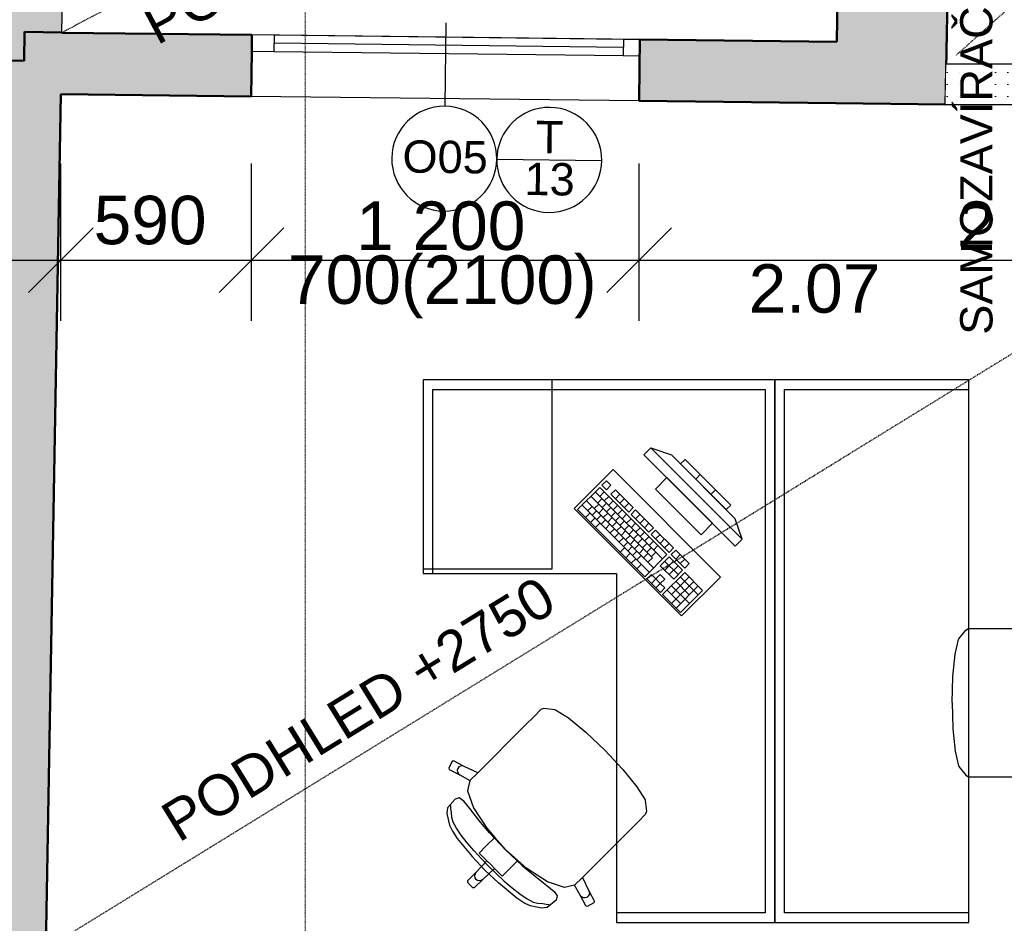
# Model space of a CAD drawing. Header units: millimetres. Extents: x -25972 to 4435, y -2839 to 20217.
# Tile 28 of 110: x -15733 to -12686, y 928 to 3726. Entities that reach past the tile are written whole.
import ezdxf

# ---------------------------------------------------------------- set-up
doc = ezdxf.new("R2010")
doc.units = ezdxf.units.MM
doc.header["$MEASUREMENT"] = 0
for name, pattern in [('Wipeout_Contour', [1000, 0, -1000]), ('Čerchovaná S', [3.5, 1.5, -0.85, 0.3, -0.85]), ('Čárkovaná M', [4.5, 2.5, -2])]:
    doc.linetypes.add(name, pattern=pattern)
for name, color, linetype in [('7._POHLED ZÁPADNÍ_2_0', 7, 'Continuous'), ('7._POHLED ZÁPADNÍ_2_2D prvky - obecné', 7, 'Continuous'), ('7._POHLED ZÁPADNÍ_2_Anotace - SP', 7, 'Continuous'), ('7._POHLED ZÁPADNÍ_2_Konstrukce - nosné', 7, 'Continuous'), ('7._POHLED ZÁPADNÍ_2_Kóty - SP', 7, 'Continuous'), ('7._POHLED ZÁPADNÍ_2_Nové_3D prvky fasada nove', 7, 'Continuous'), ('7._POHLED ZÁPADNÍ_2_Nové_Anotace - SP', 7, 'Continuous'), ('7._POHLED ZÁPADNÍ_2_Nové_Interiér - nábytek', 7, 'Continuous'), ('7._POHLED ZÁPADNÍ_2_Nové_Konstrukce - nosné', 7, 'Continuous'), ('7._POHLED ZÁPADNÍ_2_Nové_Kóty - SP', 7, 'Continuous'), ('7._POHLED ZÁPADNÍ_2_Nové_Otvory – Okna', 7, 'Continuous'), ('7._POHLED ZÁPADNÍ_2_Nové_Otvory – Značky oken', 7, 'Continuous'), ('7._POHLED ZÁPADNÍ_2_Nové_Výplně – Řezové', 7, 'Continuous'), ('7._POHLED ZÁPADNÍ_2_Otvory – Značky oken', 7, 'Continuous'), ('7._POHLED ZÁPADNÍ_2_Výplně – Řezové', 7, 'Continuous'), ('7._POHLED ZÁPADNÍ_2_Značky - řezy', 7, 'Continuous'), ('7._POHLED ZÁPADNÍ_2_Zóny', 7, 'Continuous')]:
    doc.layers.add(name, color=color, linetype=linetype)
doc.styles.add('GENEROVANÝ_STYL_1', font='txt')
doc.styles.add('GENEROVANÝ_STYL_2', font='txt')

msp = doc.modelspace()

# ---------------------------------------------------------------- hatches: boundary and pattern name
at = {"layer": '7._POHLED ZÁPADNÍ_2_Nové_Výplně – Řezové', "linetype": 'Continuous', "lineweight": 0, "true_color": 0xf2b2b2}
for points in [[(-15934.5, 3601.7), (-15719.5, 3598), (-15718, 3687.9), (-15603, 3685.9), (-15601.1, 3795.9), (-15931, 3801.7)], [(-13816.9, 3474.1), (-13815.9, 3474.1), (-13813.7, 3664.1), (-13814.7, 3664.1)]]:
    msp.add_hatch(color=9, dxfattribs=at).paths.add_polyline_path(points)
at = {"layer": '7._POHLED ZÁPADNÍ_2_Výplně – Řezové', "linetype": 'Continuous', "lineweight": 13}
for points in [[(-13204.2, 3656.8), (-12864.2, 3652.8), (-12861.7, 3793.8), (-13201.6, 3799.8)], [(-15982.6, 850.1), (-15652.6, 850.1), (-15603, 3685.9), (-15718, 3687.9), (-15719.5, 3598), (-15934.5, 3601.7)], [(-15606.3, 3495.3), (-15016.8, 3488.3), (-15014.6, 3678.3), (-15603, 3685.3)], [(-13813.7, 3664.1), (-13815.9, 3474.1), (-13207.5, 3466.9), (-13204.2, 3656.8)], [(-13204.2, 3656.8), (-13207.5, 3466.9), (-12868.6, 3462.8), (-12868.6, 3463.4)], [(-12864.2, 3652.8), (-13204.2, 3656.8), (-12871, 3464.8), (-12867.5, 3464.8)], [(-12871, 3464.8), (-12867.5, 3462.8), (-12867.5, 3464.8)], [(-12868.6, 3462.8), (-12867.5, 3462.8), (-12868.6, 3463.4)]]:
    msp.add_hatch(color=254, dxfattribs=at).paths.add_polyline_path(points)

# ---------------------------------------------------------------- linework, layer by layer
at = {"layer": '7._POHLED ZÁPADNÍ_2_2D prvky - obecné', "color": 8, "linetype": 'Continuous', "lineweight": 13}
msp.add_line((-15649.8, 1010.4), (-15661.4, 349.8), dxfattribs=at)
at = {"layer": '7._POHLED ZÁPADNÍ_2_Konstrukce - nosné', "color": 7, "linetype": 'Continuous', "lineweight": 50}
for p, q in [((-15719.5, 3598), (-15718, 3687.9)), ((-15718, 3687.9), (-15603, 3685.9)), ((-15015.2, 3628.3), (-15014.6, 3678.3)), ((-13814.7, 3576.1), (-13813.7, 3664.1)), ((-15016.8, 3488.3), (-15015.2, 3628.3)), ((-15934.5, 3601.7), (-15719.5, 3598)), ((-13815.9, 3474.1), (-13814.7, 3576.1))]:
    msp.add_line(p, q, dxfattribs=at)
at = {"layer": '7._POHLED ZÁPADNÍ_2_Konstrukce - nosné', "color": 7, "linetype": 'Continuous', "lineweight": 50, "flags": 128}
for points in [[(-13201.6, 3799.8), (-13204.2, 3656.8)], [(-12867.5, 3462.8), (-12861.7, 3793.8)], [(-15603, 3685.3), (-15603, 3685.9)], [(-15014.6, 3678.3), (-15603, 3685.3)], [(-13204.2, 3656.8), (-13813.7, 3664.1)], [(-15652.6, 850.1), (-15606.3, 3495.3)], [(-15606.3, 3495.3), (-15016.8, 3488.3)], [(-13815.9, 3474.1), (-13207.5, 3466.9)], [(-12867.5, 3462.8), (-13207.5, 3466.9)]]:
    msp.add_lwpolyline(points, dxfattribs=at)
at = {"layer": '7._POHLED ZÁPADNÍ_2_Nové_3D prvky fasada nove', "color": 1, "linetype": 'Continuous', "lineweight": 25, "flags": 128}
for points in [[(-15603, 3685.9), (-15601.1, 3795.9)], [(-13816.9, 3474.1), (-13814.7, 3664.1)], [(-13813.7, 3664.1), (-13814.7, 3664.1)], [(-13816.9, 3474.1), (-13815.9, 3474.1)]]:
    msp.add_lwpolyline(points, dxfattribs=at)
at = {"layer": '7._POHLED ZÁPADNÍ_2_Nové_Anotace - SP', "color": 1, "linetype": 'Čárkovaná M', "lineweight": 25}
for p, q in [((-12834.1, 3615.9), (-7714.6, 8206.6)), ((-15603, 3685.9), (-13181.1, 4967.7))]:
    msp.add_line(p, q, dxfattribs=at)
at = {"layer": '7._POHLED ZÁPADNÍ_2_Nové_Interiér - nábytek', "color": 1, "linetype": 'Continuous', "lineweight": 25}
for p, q in [((-14454.8, 2611), (-14484.8, 2611)), ((-14484.8, 2611), (-14484.8, 2581)), ((-13425.8, 2611), (-14454.8, 2611)), ((-14084.8, 2026), (-14084.8, 2611)), ((-13395.8, 2611), (-13425.8, 2611)), ((-13395.8, 2581), (-13395.8, 2611)), ((-13395.8, 2611), (-13395.8, 2581)), ((-13365.8, 2611), (-13395.8, 2611)), ((-12795.8, 2611), (-13365.8, 2611)), ((-12795.8, 2581), (-12795.8, 2611)), ((-14484.8, 2581), (-14484.8, 2011)), ((-14454.8, 2581), (-13425.8, 2581)), ((-14454.8, 2011), (-14454.8, 2581)), ((-13425.8, 2581), (-13425.8, 961.2)), ((-13395.8, 961.2), (-13395.8, 2581)), ((-13395.8, 2581), (-13395.8, 961.2)), ((-13365.8, 961.2), (-13365.8, 2581)), ((-13365.8, 2581), (-12795.8, 2581)), ((-13779.9, 2399.9), (-13801.1, 2378.7)), ((-13801.1, 2378.7), (-13518.3, 2095.9)), ((-13497.1, 2117.1), (-13779.9, 2399.9)), ((-13779.9, 2399.9), (-13716.3, 2378.7)), ((-13716.3, 2378.7), (-13518.3, 2180.7)), ((-13673.9, 2364.6), (-13688, 2350.4)), ((-13688, 2350.4), (-13546.6, 2209)), ((-13532.4, 2223.1), (-13673.9, 2364.6)), ((-13640.9, 2303.3), (-13626.7, 2317.4)), ((-13917.3, 2298.2), (-13931, 2284.5)), ((-13903.5, 2284.3), (-13917.3, 2298.2)), ((-13730.4, 2308), (-13765.8, 2272.6)), ((-13589, 2166.6), (-13730.4, 2308)), ((-13937.9, 2277.6), (-14006.5, 2209)), ((-13951.6, 2263.9), (-13743.9, 2056.2)), ((-13730.2, 2069.9), (-13937.9, 2277.6)), ((-13937.8, 2250), (-13924, 2263.8)), ((-13931, 2284.5), (-13917.2, 2270.6)), ((-13917.2, 2270.6), (-13903.5, 2284.3)), ((-13889.6, 2270.5), (-13903.3, 2256.8)), ((-13903.3, 2256.8), (-13847.9, 2201.4)), ((-13834.2, 2215.1), (-13889.6, 2270.5)), ((-13889.5, 2242.9), (-13875.8, 2256.6)), ((-13765.8, 2272.6), (-13624.4, 2131.2)), ((-13593.7, 2256.1), (-13579.6, 2270.3)), ((-13979, 2236.5), (-13771.3, 2028.7)), ((-13965.3, 2250.2), (-13774.9, 2059.8)), ((-13954.8, 2212.2), (-13941.1, 2225.9)), ((-13944.5, 2229.4), (-13930.8, 2243.1)), ((-13930.7, 2215.6), (-13917, 2229.3)), ((-13923.9, 2236.2), (-13910.2, 2249.9)), ((-13910.1, 2222.3), (-13896.3, 2236.1)), ((-13875.6, 2229.1), (-13861.9, 2242.8)), ((-13861.8, 2215.2), (-13848.1, 2228.9)), ((-14006.5, 2209), (-13798.7, 2001.3)), ((-13992.7, 2222.7), (-13785, 2015)), ((-13982.2, 2184.8), (-13968.5, 2198.5)), ((-13975.4, 2205.4), (-13961.7, 2219.1)), ((-13961.6, 2191.6), (-13947.9, 2205.3)), ((-13940.9, 2198.4), (-13927.2, 2212.1)), ((-13927.1, 2184.5), (-13913.4, 2198.2)), ((-13916.8, 2201.7), (-13903.1, 2215.4)), ((-13903, 2187.9), (-13889.3, 2201.6)), ((-13896.2, 2208.5), (-13882.5, 2222.2)), ((-13882.4, 2194.6), (-13868.6, 2208.4)), ((-13868.5, 2180.8), (-13854.8, 2194.5)), ((-13847.9, 2201.4), (-13834.2, 2215.1)), ((-13827.3, 2208.2), (-13841, 2194.4)), ((-13841, 2194.4), (-13785.6, 2139.1)), ((-13771.9, 2152.8), (-13827.3, 2208.2)), ((-13827.2, 2180.6), (-13813.5, 2194.3)), ((-13546.6, 2209), (-13532.4, 2223.1)), ((-13966.6, 2169.2), (-13952.9, 2182.9)), ((-13951.1, 2153.6), (-13937.4, 2167.4)), ((-13947.7, 2177.7), (-13934, 2191.5)), ((-13933.9, 2163.9), (-13920.2, 2177.6)), ((-13913.3, 2170.7), (-13899.5, 2184.4)), ((-13899.4, 2156.8), (-13885.7, 2170.5)), ((-13889.2, 2174), (-13875.4, 2187.7)), ((-13875.3, 2160.2), (-13861.6, 2173.9)), ((-13854.7, 2167), (-13841, 2180.7)), ((-13840.8, 2153.1), (-13827.1, 2166.8)), ((-13813.3, 2166.8), (-13799.6, 2180.5)), ((-13799.5, 2152.9), (-13785.8, 2166.6)), ((-13624.4, 2131.2), (-13589, 2166.6)), ((-13497.1, 2117.1), (-13518.3, 2180.7)), ((-13920, 2150), (-13906.3, 2163.8)), ((-13906.2, 2136.2), (-13892.5, 2149.9)), ((-13892.3, 2122.3), (-13878.6, 2136.1)), ((-13885.6, 2143), (-13871.8, 2156.7)), ((-13871.7, 2129.1), (-13858, 2142.9)), ((-13861.5, 2146.3), (-13847.7, 2160)), ((-13847.6, 2132.5), (-13833.9, 2146.2)), ((-13827, 2139.3), (-13813.3, 2153)), ((-13813.1, 2125.4), (-13799.4, 2139.1)), ((-13785.6, 2139.1), (-13771.9, 2152.8)), ((-13765, 2145.8), (-13778.7, 2132.1)), ((-13709.6, 2090.5), (-13765, 2145.8)), ((-13878.5, 2108.5), (-13864.8, 2122.2)), ((-13864.7, 2094.7), (-13850.9, 2108.4)), ((-13857.9, 2115.3), (-13844.1, 2129)), ((-13844, 2101.4), (-13830.3, 2115.2)), ((-13833.8, 2118.6), (-13820, 2132.3)), ((-13819.9, 2104.8), (-13806.2, 2118.5)), ((-13806.1, 2090.9), (-13792.4, 2104.6)), ((-13799.3, 2111.6), (-13785.6, 2125.3)), ((-13785.4, 2097.7), (-13771.7, 2111.4)), ((-13778.7, 2132.1), (-13723.3, 2076.7)), ((-13764.9, 2118.3), (-13751.1, 2132)), ((-13751, 2104.4), (-13737.3, 2118.2)), ((-13737.2, 2090.6), (-13723.5, 2104.3)), ((-13518.3, 2095.9), (-13497.1, 2117.1)), ((-13874.9, 2077.5), (-13861.2, 2091.2)), ((-13857.6, 2060.2), (-13843.9, 2073.9)), ((-13850.8, 2080.8), (-13837.1, 2094.5)), ((-13837, 2067), (-13823.2, 2080.7)), ((-13830.2, 2087.6), (-13816.5, 2101.3)), ((-13816.3, 2073.7), (-13802.6, 2087.5)), ((-13802.5, 2059.9), (-13788.8, 2073.6)), ((-13792.2, 2077.1), (-13778.5, 2090.8)), ((-13778.4, 2063.2), (-13764.7, 2076.9)), ((-13771.6, 2083.9), (-13757.9, 2097.6)), ((-13723.3, 2076.7), (-13709.6, 2090.5)), ((-13702.7, 2083.5), (-13716.4, 2069.8)), ((-13661.1, 2042), (-13702.7, 2083.5)), ((-13840.3, 2042.9), (-13826.6, 2056.6)), ((-13823.1, 2053.1), (-13809.4, 2066.8)), ((-13798.7, 2001.3), (-13730.2, 2069.9)), ((-13788.6, 2046.1), (-13774.9, 2059.8)), ((-13723.3, 2063), (-13750.7, 2035.5)), ((-13737, 2049.2), (-13695.4, 2007.7)), ((-13736.8, 2021.7), (-13709.4, 2049.1)), ((-13681.7, 2021.4), (-13723.3, 2063)), ((-13716.4, 2069.8), (-13674.9, 2028.3)), ((-13702.5, 2056), (-13688.8, 2069.7)), ((-13688.7, 2042.1), (-13675, 2055.8)), ((-13674.9, 2028.3), (-13661.1, 2042)), ((-14484.8, 2026), (-14084.8, 2026)), ((-13823, 2025.6), (-13809.3, 2039.3)), ((-13750.7, 2035.5), (-13709.1, 1994)), ((-13674.8, 2014.5), (-13743.4, 1945.9)), ((-13723, 2007.8), (-13695.6, 2035.3)), ((-13709.1, 1994), (-13681.7, 2021.4)), ((-13619.4, 1959.1), (-13674.8, 2014.5)), ((-14484.8, 2011), (-14454.8, 2011)), ((-13778.1, 2008.1), (-13791.8, 1994.4)), ((-13791.8, 1994.4), (-13750.3, 1952.9)), ((-13764.3, 1994.3), (-13778.1, 2008.1)), ((-13778, 1980.5), (-13764.3, 1994.3)), ((-13750.5, 2008), (-13764.3, 1994.3)), ((-13764.3, 1994.3), (-13750.4, 1980.4)), ((-13736.7, 1994.1), (-13750.5, 2008)), ((-13750.4, 1980.4), (-13736.7, 1994.1)), ((-13715.8, 1945.8), (-13660.9, 2000.6)), ((-13715.7, 1918.2), (-13647.1, 1986.8)), ((-13702.2, 1987.1), (-13660.7, 1945.5)), ((-13688.5, 2000.8), (-13633.1, 1945.4)), ((-13764.1, 1966.7), (-13750.4, 1980.4)), ((-13736.6, 1966.6), (-13750.4, 1980.4)), ((-13750.3, 1952.9), (-13736.6, 1966.6)), ((-13729.6, 1959.6), (-13688.1, 1918.1)), ((-13715.9, 1973.4), (-13660.5, 1918)), ((-13701.8, 1904.4), (-13633.2, 1973)), ((-13688, 1890.5), (-13619.4, 1959.1)), ((-13743.4, 1945.9), (-13688, 1890.5)), ((-12826.1, 1809.5), (-12805, 1836.3)), ((-12805, 1836.3), (-12796.3, 1840.8)), ((-12796.3, 1840.8), (-12765.3, 1840.8)), ((-12765.3, 1840.8), (-12729.2, 1840.8)), ((-12729.2, 1840.8), (-12520.1, 1840.8)), ((-12837.7, 1761.4), (-12827, 1807.3)), ((-12827, 1807.3), (-12826.1, 1809.5)), ((-12844.8, 1692.6), (-12837.7, 1761.4)), ((-12847.4, 1611.5), (-12844.9, 1691.6)), ((-12844.9, 1691.6), (-12844.8, 1692.6)), ((-14120, 1590), (-14142, 1568.1)), ((-14110.7, 1592.9), (-14120, 1590)), ((-14076.8, 1588.9), (-14110.7, 1592.9)), ((-14074.7, 1588), (-14076.8, 1588.9)), ((-14034.7, 1563.1), (-14074.7, 1588)), ((-12847.4, 1611.5), (-12844.9, 1531.5)), ((-14142, 1568.1), (-14167.5, 1542.6)), ((-13981, 1519.5), (-14034.7, 1563.1)), ((-14167.5, 1542.6), (-14315.4, 1394.7)), ((-12844.9, 1531.5), (-12844.8, 1530.4)), ((-12844.8, 1530.4), (-12837.7, 1461.7)), ((-13980.2, 1518.9), (-13981, 1519.5)), ((-13921.8, 1464), (-13980.2, 1518.9)), ((-13921.8, 1464), (-13867, 1405.7)), ((-12837.7, 1461.7), (-12827, 1415.7)), ((-14394.3, 1430), (-14405.1, 1408.6)), ((-14405.1, 1408.6), (-14403.7, 1404.6)), ((-14403.7, 1404.6), (-14370.6, 1387.6)), ((-14390.2, 1431.3), (-14394.3, 1430)), ((-14357.1, 1414.3), (-14390.2, 1431.3)), ((-14377.3, 1407.8), (-14378.9, 1402.2)), ((-14378.9, 1402.2), (-14378.1, 1396.4)), ((-14373.7, 1412.4), (-14377.3, 1407.8)), ((-14368.6, 1415.3), (-14373.7, 1412.4)), ((-14362.8, 1415.9), (-14368.6, 1415.3)), ((-14357.1, 1414.3), (-14362.8, 1415.9)), ((-14315.4, 1394.7), (-14357.1, 1414.3)), ((-13867, 1405.7), (-13866.3, 1404.9)), ((-13866.3, 1404.9), (-13822.7, 1351.2)), ((-12827, 1415.7), (-12826.1, 1413.6)), ((-12826.1, 1413.6), (-12805, 1386.8)), ((-14378.1, 1396.4), (-14375.3, 1391.2)), ((-14375.3, 1391.2), (-14370.6, 1387.6)), ((-14370.6, 1387.6), (-14339.6, 1370.3)), ((-14339.6, 1370.3), (-14315.4, 1394.7)), ((-12805, 1386.8), (-12796.3, 1382.3)), ((-12796.3, 1382.3), (-12765.3, 1382.3)), ((-12765.3, 1382.3), (-12729.2, 1382.3)), ((-12729.2, 1382.3), (-12520.1, 1382.3)), ((-14339.6, 1370.3), (-14347.1, 1338.3)), ((-14339.6, 1370.5), (-14339.6, 1370.3)), ((-13822.7, 1351.2), (-13797.8, 1311.1)), ((-14385.7, 1313.2), (-14408.9, 1285.4)), ((-14372.8, 1316.6), (-14385.7, 1313.2)), ((-14358.5, 1306.6), (-14372.8, 1316.6)), ((-14347.1, 1338.3), (-14328.7, 1286.4)), ((-13797.8, 1311.1), (-13796.9, 1309)), ((-14408.9, 1285.4), (-14410.8, 1268.6)), ((-14399.3, 1290.6), (-14400.1, 1295.1)), ((-14398.5, 1282.6), (-14399.3, 1290.6)), ((-14396.5, 1271.8), (-14398.5, 1282.6)), ((-14339.9, 1284.3), (-14358.5, 1306.6)), ((-14311.9, 1248.2), (-14339.9, 1284.3)), ((-14328.7, 1286.4), (-14287.4, 1222.5)), ((-13796.9, 1309), (-13792.9, 1275.1)), ((-14410.8, 1268.6), (-14403, 1232.5)), ((-14395.3, 1256.4), (-14396.5, 1271.8)), ((-14391.4, 1241.7), (-14395.3, 1256.4)), ((-13795.8, 1265.8), (-13817.7, 1243.9)), ((-13792.9, 1275.1), (-13795.8, 1265.8)), ((-14403, 1232.5), (-14394.1, 1213.2)), ((-14381.4, 1222.9), (-14391.4, 1241.7)), ((-14366.6, 1201), (-14381.4, 1222.9)), ((-14279.2, 1208.8), (-14311.9, 1248.2)), ((-14287.4, 1222.5), (-14262.6, 1194.4)), ((-13817.7, 1243.9), (-13843.3, 1218.3)), ((-14394.1, 1213.2), (-14379.2, 1191.5)), ((-14379.2, 1191.5), (-14332.3, 1134.8)), ((-14348, 1177.2), (-14366.6, 1201)), ((-14262.6, 1194.4), (-14290, 1167)), ((-14229.8, 1156.1), (-14279.2, 1208.8)), ((-14262.6, 1194.4), (-14229.3, 1156.5)), ((-13843.3, 1218.3), (-13991.1, 1070.5)), ((-14326.8, 1152.5), (-14348, 1177.2)), ((-14290, 1167), (-14311.1, 1145.9)), ((-14332.3, 1134.8), (-14293.2, 1092.6)), ((-14304.3, 1127.8), (-14326.8, 1152.5)), ((-14311.1, 1145.9), (-14287.5, 1122.2)), ((-14281.5, 1104.4), (-14304.3, 1127.8)), ((-14229.8, 1156.1), (-14177, 1106.6)), ((-14191.4, 1123.2), (-14229.3, 1156.5)), ((-14287.5, 1122.2), (-14321.5, 1085.7)), ((-14263.6, 1098.3), (-14300.1, 1064.4)), ((-14287.5, 1122.2), (-14275.5, 1110.3)), ((-14281.5, 1104.4), (-14258, 1081.6)), ((-14263.6, 1098.3), (-14275.5, 1110.3)), ((-14240, 1074.7), (-14263.6, 1098.3)), ((-14191.4, 1123.2), (-14218.8, 1095.9)), ((-14163.3, 1098.5), (-14191.4, 1123.2)), ((-14177, 1106.6), (-14137.7, 1073.9)), ((-14099.5, 1057.1), (-14163.3, 1098.5)), ((-14321.5, 1085.7), (-14347.6, 1059.6)), ((-14324.7, 1080.8), (-14325.8, 1075.1)), ((-14325.8, 1075.1), (-14324.7, 1069.3)), ((-14321.5, 1085.7), (-14324.7, 1080.8)), ((-14324.7, 1069.3), (-14321.4, 1064.5)), ((-14251, 1053.5), (-14293.2, 1092.6)), ((-14258, 1081.6), (-14233.4, 1059)), ((-14218.8, 1095.9), (-14240, 1074.7)), ((-14137.7, 1073.9), (-14101.5, 1046)), ((-14015.6, 1046.2), (-13991.1, 1070.5)), ((-13991.1, 1070.5), (-13971.5, 1028.7)), ((-14347.6, 1059.6), (-14347.5, 1055.4)), ((-14347.5, 1055.4), (-14339, 1046.8)), ((-14330.5, 1038.3), (-14339, 1046.8)), ((-14326.2, 1038.3), (-14330.5, 1038.3)), ((-14300.1, 1064.4), (-14326.2, 1038.3)), ((-14316.5, 1061.2), (-14321.4, 1064.5)), ((-14310.7, 1060), (-14316.5, 1061.2)), ((-14305, 1061.1), (-14310.7, 1060)), ((-14300.1, 1064.4), (-14305, 1061.1)), ((-14194.3, 1006.7), (-14251, 1053.5)), ((-14233.4, 1059), (-14208.6, 1037.8)), ((-14208.6, 1037.8), (-14184.8, 1019.3)), ((-14101.5, 1046), (-14079.2, 1027.4)), ((-14047.5, 1038.8), (-14099.5, 1057.1)), ((-14015.6, 1046.2), (-14047.5, 1038.8)), ((-14015.3, 1046.3), (-14015.6, 1046.2)), ((-13998.2, 1015.2), (-14015.6, 1046.2)), ((-14172.6, 991.8), (-14194.3, 1006.7)), ((-14184.8, 1019.3), (-14163, 1004.4)), ((-14079.2, 1027.4), (-14069.2, 1013)), ((-14069.2, 1013), (-14072.6, 1000.1)), ((-13994.6, 1010.6), (-13998.2, 1015.2)), ((-13981.3, 982.1), (-13998.2, 1015.2)), ((-13989.5, 1007.7), (-13994.6, 1010.6)), ((-13983.6, 1007), (-13989.5, 1007.7)), ((-13978, 1008.5), (-13983.6, 1007)), ((-13973.4, 1012.1), (-13978, 1008.5)), ((-13970.6, 1017.3), (-13973.4, 1012.1)), ((-13971.5, 1028.7), (-13969.9, 1023.1)), ((-13971.5, 1028.7), (-13954.6, 995.6)), ((-13969.9, 1023.1), (-13970.6, 1017.3)), ((-14153.4, 982.8), (-14172.6, 991.8)), ((-14163, 1004.4), (-14144.2, 994.4)), ((-14117.3, 975), (-14153.4, 982.8)), ((-14144.2, 994.4), (-14129.4, 990.5)), ((-14129.4, 990.5), (-14114, 989.4)), ((-14100.5, 976.9), (-14117.3, 975)), ((-14114, 989.4), (-14103.3, 987.3)), ((-14103.3, 987.3), (-14095.2, 986.6)), ((-14072.6, 1000.1), (-14100.5, 976.9)), ((-14095.2, 986.6), (-14090.7, 985.8)), ((-13977.2, 980.8), (-13981.3, 982.1)), ((-13955.8, 991.6), (-13977.2, 980.8)), ((-13954.6, 995.6), (-13955.8, 991.6)), ((-13886, 961.2), (-13886, 931.2)), ((-13425.8, 961.2), (-13886, 961.2)), ((-13395.8, 931.2), (-13395.8, 961.2)), ((-13395.8, 961.2), (-13395.8, 931.2)), ((-12795.8, 961.2), (-13365.8, 961.2)), ((-12795.8, 931.2), (-12795.8, 961.2)), ((-13886, 931.2), (-13425.8, 931.2)), ((-13425.8, 931.2), (-13395.8, 931.2)), ((-13395.8, 931.2), (-13365.8, 931.2)), ((-13365.8, 931.2), (-12795.8, 931.2))]:
    msp.add_line(p, q, dxfattribs=at)
at = {"layer": '7._POHLED ZÁPADNÍ_2_Nové_Interiér - nábytek', "color": 1, "linetype": 'Continuous', "lineweight": 25, "flags": 128}
for points in [[(-13395.8, 2611), (-14484.8, 2611), (-14484.8, 2011), (-13886, 2011), (-13886, 931.2), (-13395.8, 931.2)], [(-13395.8, 2611), (-13395.8, 931.2), (-12795.8, 931.2), (-12795.8, 2611)], [(-13896.6, 2332.7), (-14016.8, 2212.5), (-13684.5, 1880.2), (-13564.3, 2000.4)]]:
    msp.add_lwpolyline(points, close=True, dxfattribs=at)
at = {"layer": '7._POHLED ZÁPADNÍ_2_Nové_Kóty - SP', "color": 1, "linetype": 'Continuous', "lineweight": 25}
for p, q in [((-15606.3, 2793.3), (-15606.3, 3280.8)), ((-15015.8, 2793.3), (-15015.8, 3280.8)), ((-13815.9, 2793.3), (-13815.9, 3280.8)), ((-15506.3, 3080.8), (-15706.3, 2880.8)), ((-14915.8, 3080.8), (-15115.8, 2880.8)), ((-13715.9, 3080.8), (-13915.9, 2880.8)), ((-15756.3, 2980.8), (-15606.3, 2980.8)), ((-15606.3, 2980.8), (-15015.8, 2980.8)), ((-15015.8, 2980.8), (-13815.9, 2980.8)), ((-13815.9, 2980.8), (-11331.7, 2980.8))]:
    msp.add_line(p, q, dxfattribs=at)
at = {"layer": '7._POHLED ZÁPADNÍ_2_Nové_Otvory – Okna', "color": 1, "linetype": 'Continuous', "lineweight": 25}
for p, q in [((-15015.2, 3628.3), (-15014.6, 3678.3)), ((-15015.2, 3628.3), (-15014.6, 3678.3)), ((-13814.7, 3664.1), (-15014.6, 3678.3)), ((-14944.6, 3677.5), (-15014.6, 3678.3)), ((-14945.2, 3627.5), (-14944.6, 3677.5)), ((-13864.6, 3664.7), (-14944.6, 3677.5)), ((-13864.6, 3664.7), (-13865.2, 3614.7)), ((-13814.7, 3664.1), (-13864.6, 3664.7)), ((-13815.2, 3614.1), (-13814.7, 3664.1)), ((-13815.2, 3614.1), (-13814.7, 3664.1)), ((-15016.8, 3488.3), (-15015.2, 3628.3)), ((-15015.2, 3628.3), (-14945.2, 3627.5)), ((-14945.2, 3627.5), (-13865.2, 3614.7)), ((-13864.9, 3639.7), (-14944.9, 3652.5)), ((-13865.2, 3614.7), (-13815.2, 3614.1)), ((-13816.9, 3474.1), (-13815.2, 3614.1)), ((-13816.9, 3474.1), (-15016.8, 3488.3))]:
    msp.add_line(p, q, dxfattribs=at)
at = {"layer": '7._POHLED ZÁPADNÍ_2_Nové_Otvory – Značky oken', "color": 1, "linetype": 'Continuous', "lineweight": 25}
for p, q in [((-14414.1, 3715.4), (-14417.1, 3457.9)), ((-14256.6, 3293.5), (-13931.6, 3289.6))]:
    msp.add_line(p, q, dxfattribs=at)
at = {"layer": '7._POHLED ZÁPADNÍ_2_Nové_Otvory – Značky oken', "color": 1, "linetype": 'Continuous', "lineweight": 25, "flags": 128}
for points in [[(-14256.6, 3293.5, 1), (-14581.6, 3297.3, 1)], [(-13931.6, 3289.6, 1), (-14256.6, 3293.5, 1)]]:
    msp.add_lwpolyline(points, format="xyb", close=True, dxfattribs=at)
at = {"layer": '7._POHLED ZÁPADNÍ_2_Značky - řezy', "color": 154, "linetype": 'Čerchovaná S', "lineweight": 13}
msp.add_line((-14850.1, 19646), (-14850.1, -411.8), dxfattribs=at)

# ---------------------------------------------------------------- texts
at = {"layer": '7._POHLED ZÁPADNÍ_2_Anotace - SP', "color": 1, "linetype": 'Continuous', "lineweight": 25, "char_height": 125, "style": 'GENEROVANÝ_STYL_1'}
for s, insert, attachment_point, rotation in [('\\A1;{\\pqc;\\fArial|b0|i0|c238|p38;PODHLED +29\\fArial|b0|i0|c238|p38;0\\fArial|b0|i0|c238|p38;0}', (-14726.4, 4023.1), 5, 27.8896), ('\\A1;{\\pql;\\fArial|b0|i0|c238|p38;PODHLED \\fArial|b0|i0|c238|p38;+2750}', (-15273.9, 1228.9), 4, 31.6233)]:
    msp.add_mtext(s, dxfattribs=dict(at, insert=insert, attachment_point=attachment_point, rotation=rotation))
at = {"layer": '7._POHLED ZÁPADNÍ_2_Kóty - SP', "color": 1, "linetype": 'Continuous', "lineweight": 25, "char_height": 150, "attachment_point": 7, "style": 'GENEROVANÝ_STYL_2'}
for s, insert, width in [('\\A1;{\\pql;\\fArial|b0|i0|c0|p38;590}', (-15504.4, 3028.3), 341.487), ('\\A1;{\\pql;\\fArial|b0|i0|c0|p38;1\xa0200}', (-14692.3, 3010.8), 512.914), ('\\A1;{\\pql;\\fArial|b0|i0|c0|p38;2\xa0484}', (-12830.2, 3010.8), 512.914), ('\\A1;{\\pql;\\fArial|b0|i0|c0|p38;700(2100)}', (-14902.8, 2800.8), 933.944)]:
    msp.add_mtext(s, dxfattribs=dict(at, insert=insert, width=width))
at = {"layer": '7._POHLED ZÁPADNÍ_2_Otvory – Značky oken', "color": 1, "linetype": 'Continuous', "lineweight": 25, "char_height": 100, "attachment_point": 4, "rotation": 359.3197, "style": 'GENEROVANÝ_STYL_1'}
for s, insert in [('\\A1;{\\pql;\\pt0;\\fArial|b0|i0|c238|p38;T}', (-14135.8, 3362.8)), ('\\A1;{\\pql;\\pt0;\\fArial|b0|i0|c238|p38;O05}', (-14548.4, 3301.8)), ('\\A1;{\\pql;\\pt0;\\fArial|b0|i0|c238|p38;13}', (-14170.7, 3232.3))]:
    msp.add_mtext(s, dxfattribs=dict(at, insert=insert))
at = {"layer": '7._POHLED ZÁPADNÍ_2_Zóny', "color": 1, "linetype": 'Continuous', "lineweight": 25, "insert": (-13273.1, 2968.6), "char_height": 150, "attachment_point": 2, "style": 'GENEROVANÝ_STYL_1'}
msp.add_mtext('\\A1;{\\pqc;\\pt0;\\fArial|b0|i0|c238|p38;2.07}', dxfattribs=at)

# ---------------------------------------------------------------- next in the draw order: wipeouts: each hides what was drawn before it
at = {"color": 254, "linetype": 'Wipeout_Contour', "lineweight": 0, "ltscale": 52873.463647}
msp.add_wipeout([(-12865.3, 3587.8), (-12867.5, 3462.8), (-12612.4, 3462.8), (-12612.4, 3587.8)], dxfattribs=at).dxf.layer = '7._POHLED ZÁPADNÍ_2_Nové_Výplně – Řezové'

# ---------------------------------------------------------------- next in the draw order: hatches: boundary and pattern name
at = {"layer": '7._POHLED ZÁPADNÍ_2_Nové_Výplně – Řezové', "linetype": 'Continuous', "lineweight": 20, "true_color": 0xffaaaa}
h = msp.add_hatch(dxfattribs=at)
h.set_pattern_fill('Sádra_0002', color=21, style=0, pattern_type=2)
h.set_pattern_definition([(0, (0, -9e-13), (0, 37.5), [0, -37.5])])
h.paths.add_polyline_path([(-12865.3, 3587.8), (-12867.5, 3462.8), (-12612.4, 3462.8), (-12612.4, 3587.8)])

# ---------------------------------------------------------------- next in the draw order: linework, layer by layer
at = {"layer": '7._POHLED ZÁPADNÍ_2_Nové_Anotace - SP', "color": 1, "linetype": 'Čárkovaná M', "lineweight": 25}
msp.add_line((-15652.6, 850.1), (-11348, 3500.7), dxfattribs=at)
at = {"layer": '7._POHLED ZÁPADNÍ_2_Nové_Konstrukce - nosné', "color": 1, "linetype": 'Continuous', "lineweight": 25, "flags": 128}
for points in [[(-12612.4, 3587.8), (-12865.3, 3587.8)], [(-12867.5, 3462.8), (-12612.4, 3462.8)]]:
    msp.add_lwpolyline(points, dxfattribs=at)

# ---------------------------------------------------------------- next in the draw order: texts
at = {"layer": '7._POHLED ZÁPADNÍ_2_0', "color": 1, "linetype": 'Continuous', "lineweight": 25, "insert": (-12771.6, 3258.6), "char_height": 100, "attachment_point": 5, "rotation": 90, "style": 'GENEROVANÝ_STYL_1'}
msp.add_mtext('\\A1;{\\pqc;\\fArial|b0|i0|c238|p38;SAMOZAVÍRAČ}', dxfattribs=at)

doc.saveas('drawing.dxf')
